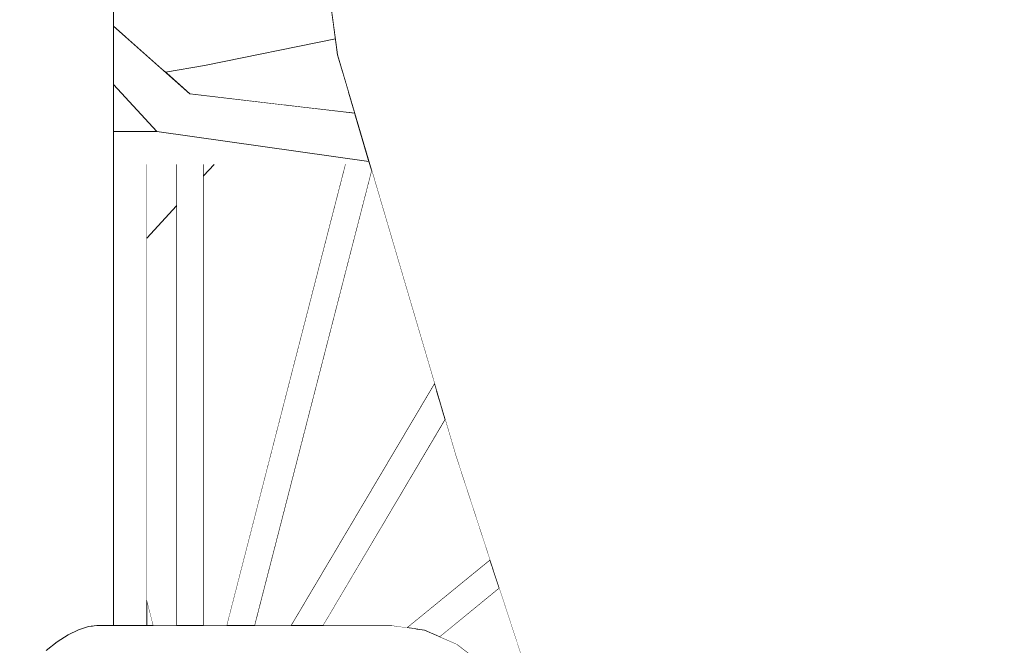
# Model space of a CAD drawing. Header units: millimetres. Extents: x 90539 to 127778, y -34922 to 14506.
# Tile 112 of 256: x 110988 to 111198, y 338 to 471. Entities that reach past the tile are written whole.
import ezdxf

# ---------------------------------------------------------------- set-up
doc = ezdxf.new("R2010")
doc.units = ezdxf.units.MM
doc.header["$MEASUREMENT"] = 0
doc.linetypes.add('Wipeout_Contour', pattern=[1000, 0, -1000])
for name, color, linetype in [('Nowe_A-Niepełnosprawni', 7, 'Continuous'), ('Nowe_A-Wymiary-Wewnętrzne', 7, 'Continuous'), ('Nowe_A-Wymiary-Zewnętrzne', 7, 'Continuous'), ('Nowe_A-Ściany-Działowe', 7, 'Continuous'), ('Nowe_Drzwi Archicad', 7, 'Continuous')]:
    doc.layers.add(name, color=color, linetype=linetype)
for name, color, linetype, lineweight in [('Nowe_A-Niepełnosprawni_Nr_pióra__4', 7, 'Continuous', 13), ('Nowe_A-Wymiary-Wewnętrzne_Nr_pióra__46', 5, 'Continuous', 15), ('Nowe_A-Wymiary-Zewnętrzne_Nr_pióra__46', 5, 'Continuous', 15), ('Nowe_Drzwi Archicad_Nr_pióra__3', 7, 'Continuous', 13)]:
    doc.layers.add(name, color=color, linetype=linetype, lineweight=lineweight)
for name, color, linetype, lineweight, true_color in [('Nowe_A-Wymiary-Wewnętrzne_Nr_pióra__45', 7, 'Continuous', 15, 0x40a5ff), ('Nowe_A-Wymiary-Wewnętrzne_Nr_pióra__85', 7, 'Continuous', 13, 0x80c2ff), ('Nowe_A-Wymiary-Zewnętrzne_Nr_pióra__45', 7, 'Continuous', 15, 0x40a5ff), ('Nowe_A-Wymiary-Zewnętrzne_Nr_pióra__85', 7, 'Continuous', 13, 0x80c2ff)]:
    doc.layers.add(name, color=color, linetype=linetype, lineweight=lineweight, true_color=true_color)
doc.styles.add('STYL_AUTOMATYCZNY_2', font='arial.ttf')
doc.dimstyles.new('STYL_AUTOMATYCZNY__1', dxfattribs={"dimtxt": 125, "dimasz": 47.5, "dimexe": 0.18, "dimexo": 20, "dimgap": 0, "dimtad": 1, "dimdec": 1, "dimlfac": 0.1, "dimzin": 0, "dimdsep": 46, "dimtxsty": 'STYL_AUTOMATYCZNY_2', "dimblk": 'ARROWHEAD_11', "dimblk1": 'ARROWHEAD_11', "dimblk2": 'ARROWHEAD_11', "dimcen": 0.09, "dimclrd": 256, "dimclre": 256, "dimclrt": 5, "dimadec": 1, "dimazin": 0, "dimtfac": 1, "dimtdec": 4, "dimtmove": 0, "dimatfit": 3, "dimfxl": 0, "dimtolj": 1, "dimtzin": 0, "dimarcsym": 0})

# ---------------------------------------------------------------- blocks, each defined once
blk = doc.blocks.new('ElemPrzekroju_23')
at = {"color": 254, "linetype": 'Wipeout_Contour', "lineweight": 0, "ltscale": 444026.135072}
blk.add_wipeout([(111006.26, 580.58), (111004.77, 580.59), (111004.77, 342), (111006.26, 342)], dxfattribs=at).dxf.layer = 'Nowe_A-Niepełnosprawni'
at = {"color": 254, "linetype": 'Wipeout_Contour', "lineweight": 0, "ltscale": 333595.9302}
blk.add_wipeout([(111253.72, 296.18), (111177.79, 449.38), (111162.34, 319.29)], dxfattribs=at).dxf.layer = 'Nowe_A-Niepełnosprawni'
at = {"color": 254, "linetype": 'Wipeout_Contour', "lineweight": 0, "ltscale": 444019.512831}
blk.add_wipeout([(111004.77, 580.59), (111002.95, 580.58), (111002.95, 341.77), (111004.77, 342)], dxfattribs=at).dxf.layer = 'Nowe_A-Niepełnosprawni'
at = {"color": 254, "linetype": 'Wipeout_Contour', "lineweight": 0, "ltscale": 444031.337324}
blk.add_wipeout([(111006.26, 342), (111007.37, 342), (111007.37, 580.54), (111006.26, 580.58)], dxfattribs=at).dxf.layer = 'Nowe_A-Niepełnosprawni'
at = {"color": 254, "linetype": 'Wipeout_Contour', "lineweight": 0, "ltscale": 333433.241009}
blk.add_wipeout([(111106.39, 396.42), (111155.4, 449.76), (111168.83, 535.82)], dxfattribs=at).dxf.layer = 'Nowe_A-Niepełnosprawni'
at = {"color": 254, "linetype": 'Wipeout_Contour', "lineweight": 0, "ltscale": 444011.723708}
blk.add_wipeout([(111002.95, 580.58), (111000.87, 580.54), (111000.87, 341.09), (111002.95, 341.77)], dxfattribs=at).dxf.layer = 'Nowe_A-Niepełnosprawni'
at = {"color": 254, "linetype": 'Wipeout_Contour', "lineweight": 0, "ltscale": 444034.920412}
blk.add_wipeout([(111008.05, 580.49), (111007.37, 580.54), (111007.37, 342), (111008.05, 342)], dxfattribs=at).dxf.layer = 'Nowe_A-Niepełnosprawni'
at = {"color": 254, "linetype": 'Wipeout_Contour', "lineweight": 0, "ltscale": 333572.519283}
blk.add_wipeout([(111197.61, 507.12), (111168.83, 535.82), (111203.04, 455.35)], dxfattribs=at).dxf.layer = 'Nowe_A-Niepełnosprawni'
at = {"color": 254, "linetype": 'Wipeout_Contour', "lineweight": 0, "ltscale": 444003.066321}
blk.add_wipeout([(110998.62, 339.98), (111000.87, 341.09), (111000.87, 580.54), (110998.62, 580.49)], dxfattribs=at).dxf.layer = 'Nowe_A-Niepełnosprawni'
at = {"color": 254, "linetype": 'Wipeout_Contour', "lineweight": 0, "ltscale": 444036.746626}
blk.add_wipeout([(111008.05, 580.49), (111008.05, 342), (111008.28, 342), (111008.28, 580.42)], dxfattribs=at).dxf.layer = 'Nowe_A-Niepełnosprawni'
at = {"color": 254, "linetype": 'Wipeout_Contour', "lineweight": 0, "ltscale": 443993.873366}
blk.add_wipeout([(110998.62, 580.49), (110996.28, 580.42), (110996.28, 338.49), (110998.62, 339.98)], dxfattribs=at).dxf.layer = 'Nowe_A-Niepełnosprawni'
at = {"color": 254, "linetype": 'Wipeout_Contour', "lineweight": 0, "ltscale": 333037.290916}
blk.add_wipeout([(111017.49, 447), (111008.28, 456.99), (111008.28, 447)], dxfattribs=at).dxf.layer = 'Nowe_A-Niepełnosprawni'
at = {"color": 254, "linetype": 'Wipeout_Contour', "lineweight": 0, "ltscale": 444142.971856}
blk.add_wipeout([(111002.95, 341.77), (111065.75, 341.77), (111067.41, 342), (111004.77, 342)], dxfattribs=at).dxf.layer = 'Nowe_A-Niepełnosprawni'
at = {"color": 254, "linetype": 'Wipeout_Contour', "lineweight": 0, "ltscale": 443984.498187}
blk.add_wipeout([(110993.94, 580.33), (110993.94, 336.67), (110996.28, 338.49), (110996.28, 580.42)], dxfattribs=at).dxf.layer = 'Nowe_A-Niepełnosprawni'
at = {"color": 254, "linetype": 'Wipeout_Contour', "lineweight": 0, "ltscale": 444135.789396}
blk.add_wipeout([(111002.95, 341.77), (111000.87, 341.09), (111064.13, 341.09), (111065.75, 341.77)], dxfattribs=at).dxf.layer = 'Nowe_A-Niepełnosprawni'
at = {"color": 254, "linetype": 'Wipeout_Contour', "lineweight": 0, "ltscale": 443975.301072}
blk.add_wipeout([(110991.69, 580.23), (110991.69, 334.59), (110993.94, 336.67), (110993.94, 580.33)], dxfattribs=at).dxf.layer = 'Nowe_A-Niepełnosprawni'
at = {"color": 254, "linetype": 'Wipeout_Contour', "lineweight": 0, "ltscale": 444279.242865}
blk.add_wipeout([(111072.83, 341.24), (111067.41, 342), (111065.75, 341.77), (111071.15, 341.01)], dxfattribs=at).dxf.layer = 'Nowe_A-Niepełnosprawni'
at = {"color": 254, "linetype": 'Wipeout_Contour', "lineweight": 0, "ltscale": 444128.326882}
blk.add_wipeout([(110998.62, 339.98), (111062.63, 339.98), (111064.13, 341.09), (111000.87, 341.09)], dxfattribs=at).dxf.layer = 'Nowe_A-Niepełnosprawni'
at = {"layer": 'Nowe_A-Niepełnosprawni_Nr_pióra__4', "color": 7, "linetype": 'Continuous', "lineweight": 13}
for p, q in [((111002.95, 341.77), (111000.87, 341.09)), ((111004.77, 342), (111002.95, 341.77))]:
    blk.add_line(p, q, dxfattribs=at)
at = {"color": 254, "linetype": 'Wipeout_Contour', "lineweight": 0, "ltscale": 443966.635487}
blk.add_wipeout([(110989.61, 332.34), (110991.69, 334.59), (110991.69, 580.23), (110989.61, 580.12)], dxfattribs=at).dxf.layer = 'Nowe_A-Niepełnosprawni'
at = {"color": 254, "linetype": 'Wipeout_Contour', "lineweight": 0, "ltscale": 444053.126648}
blk.add_wipeout([(111011.84, 342), (111013.33, 342), (111013.33, 440), (111011.84, 440)], dxfattribs=at).dxf.layer = 'Nowe_A-Niepełnosprawni'
at = {"color": 254, "linetype": 'Wipeout_Contour', "lineweight": 0, "ltscale": 444098.363626}
blk.add_wipeout([(111025.34, 440), (111022.44, 440), (111022.44, 342), (111025.34, 342)], dxfattribs=at).dxf.layer = 'Nowe_A-Niepełnosprawni'
at = {"color": 254, "linetype": 'Wipeout_Contour', "lineweight": 0, "ltscale": 444192.279914}
blk.add_wipeout([(111033.25, 342), (111036.27, 342), (111061.49, 440), (111058.47, 440)], dxfattribs=at).dxf.layer = 'Nowe_A-Niepełnosprawni'
at = {"color": 254, "linetype": 'Wipeout_Contour', "lineweight": 0, "ltscale": 333049.567907}
blk.add_wipeout([(111016.77, 342), (111015.35, 347.52), (111015.35, 342)], dxfattribs=at).dxf.layer = 'Nowe_A-Niepełnosprawni'
at = {"color": 254, "linetype": 'Wipeout_Contour', "lineweight": 0, "ltscale": 444272.590222}
blk.add_wipeout([(111071.15, 341.01), (111065.75, 341.77), (111064.13, 341.09), (111069.46, 340.34)], dxfattribs=at).dxf.layer = 'Nowe_A-Niepełnosprawni'
at = {"color": 254, "linetype": 'Wipeout_Contour', "lineweight": 0, "ltscale": 444120.871189}
blk.add_wipeout([(110998.62, 339.98), (110996.28, 338.49), (111061.29, 338.49), (111062.63, 339.98)], dxfattribs=at).dxf.layer = 'Nowe_A-Niepełnosprawni'
at = {"color": 254, "linetype": 'Wipeout_Contour', "lineweight": 0, "ltscale": 444307.864039}
blk.add_wipeout([(111080.04, 338.6), (111074.46, 341.01), (111072.83, 341.24), (111078.45, 338.81)], dxfattribs=at).dxf.layer = 'Nowe_A-Niepełnosprawni'
at = {"layer": 'Nowe_A-Niepełnosprawni_Nr_pióra__4', "color": 7, "linetype": 'Continuous', "lineweight": 13}
blk.add_line((111000.87, 341.09), (110998.62, 339.98), dxfattribs=at)
at = {"color": 254, "linetype": 'Wipeout_Contour', "lineweight": 0, "ltscale": 443958.834464}
blk.add_wipeout([(110987.79, 330), (110989.61, 332.34), (110989.61, 580.12), (110987.79, 580)], dxfattribs=at).dxf.layer = 'Nowe_A-Niepełnosprawni'
at = {"color": 254, "linetype": 'Wipeout_Contour', "lineweight": 0, "ltscale": 555057.850431}
blk.add_wipeout([(111010.02, 440), (111010.02, 342), (111010.69, 342), (111011.84, 342), (111011.84, 440)], dxfattribs=at).dxf.layer = 'Nowe_A-Niepełnosprawni'
at = {"color": 254, "linetype": 'Wipeout_Contour', "lineweight": 0, "ltscale": 444058.329158}
blk.add_wipeout([(111013.33, 342), (111014.44, 342), (111014.44, 440), (111013.33, 440)], dxfattribs=at).dxf.layer = 'Nowe_A-Niepełnosprawni'
at = {"color": 254, "linetype": 'Wipeout_Contour', "lineweight": 0, "ltscale": 444091.015204}
blk.add_wipeout([(111022.44, 440), (111021.67, 440), (111021.67, 342), (111022.44, 342)], dxfattribs=at).dxf.layer = 'Nowe_A-Niepełnosprawni'
at = {"color": 254, "linetype": 'Wipeout_Contour', "lineweight": 0, "ltscale": 444108.401748}
blk.add_wipeout([(111027.46, 440), (111025.34, 440), (111025.34, 342), (111027.46, 342)], dxfattribs=at).dxf.layer = 'Nowe_A-Niepełnosprawni'
at = {"color": 254, "linetype": 'Wipeout_Contour', "lineweight": 0, "ltscale": 444184.459891}
blk.add_wipeout([(111057.58, 440), (111032.36, 342), (111033.25, 342), (111058.47, 440)], dxfattribs=at).dxf.layer = 'Nowe_A-Niepełnosprawni'
at = {"color": 254, "linetype": 'Wipeout_Contour', "lineweight": 0, "ltscale": 444266.155676}
blk.add_wipeout([(111069.46, 340.34), (111064.13, 341.09), (111062.63, 339.98), (111067.84, 339.25)], dxfattribs=at).dxf.layer = 'Nowe_A-Niepełnosprawni'
at = {"color": 254, "linetype": 'Wipeout_Contour', "lineweight": 0, "ltscale": 444301.251014}
blk.add_wipeout([(111078.45, 338.81), (111072.83, 341.24), (111071.15, 341.01), (111076.73, 338.6)], dxfattribs=at).dxf.layer = 'Nowe_A-Niepełnosprawni'
at = {"color": 254, "linetype": 'Wipeout_Contour', "lineweight": 0, "ltscale": 444113.708905}
blk.add_wipeout([(110993.94, 336.67), (111060.17, 336.67), (111061.29, 338.49), (110996.28, 338.49)], dxfattribs=at).dxf.layer = 'Nowe_A-Niepełnosprawni'
at = {"layer": 'Nowe_A-Niepełnosprawni_Nr_pióra__4', "color": 7, "linetype": 'Continuous', "lineweight": 13}
for p, q in [((110998.62, 339.98), (110996.28, 338.49)), ((110996.28, 338.49), (110993.94, 336.67))]:
    blk.add_line(p, q, dxfattribs=at)
at = {"color": 254, "linetype": 'Wipeout_Contour', "lineweight": 0, "ltscale": 444039.392441}
blk.add_wipeout([(111008.28, 342), (111010.02, 342), (111010.02, 440), (111008.28, 440)], dxfattribs=at).dxf.layer = 'Nowe_A-Niepełnosprawni'
at = {"color": 254, "linetype": 'Wipeout_Contour', "lineweight": 0, "ltscale": 444061.91274}
blk.add_wipeout([(111014.44, 440), (111014.44, 342), (111015.12, 342), (111015.12, 440)], dxfattribs=at).dxf.layer = 'Nowe_A-Niepełnosprawni'
at = {"color": 254, "linetype": 'Wipeout_Contour', "lineweight": 0, "ltscale": 555265.396872}
blk.add_wipeout([(111061.49, 440), (111036.27, 342), (111038.39, 342), (111063.25, 438.6), (111062.83, 440)], dxfattribs=at).dxf.layer = 'Nowe_A-Niepełnosprawni'
at = {"color": 254, "linetype": 'Wipeout_Contour', "lineweight": 0, "ltscale": 444260.186855}
blk.add_wipeout([(111067.84, 339.25), (111062.63, 339.98), (111061.29, 338.49), (111066.34, 337.78)], dxfattribs=at).dxf.layer = 'Nowe_A-Niepełnosprawni'
at = {"color": 254, "linetype": 'Wipeout_Contour', "lineweight": 0, "ltscale": 444294.382002}
blk.add_wipeout([(111076.73, 338.6), (111071.15, 341.01), (111069.46, 340.34), (111074.95, 337.96)], dxfattribs=at).dxf.layer = 'Nowe_A-Niepełnosprawni'
at = {"color": 254, "linetype": 'Wipeout_Contour', "lineweight": 0, "ltscale": 444329.338022}
blk.add_wipeout([(111085.18, 334.68), (111080.04, 338.6), (111078.45, 338.81), (111083.62, 334.87)], dxfattribs=at).dxf.layer = 'Nowe_A-Niepełnosprawni'
at = {"color": 254, "linetype": 'Wipeout_Contour', "lineweight": 0, "ltscale": 444063.739606}
blk.add_wipeout([(111015.35, 440), (111015.12, 440), (111015.12, 342), (111015.35, 342)], dxfattribs=at).dxf.layer = 'Nowe_A-Niepełnosprawni'
at = {"color": 254, "linetype": 'Wipeout_Contour', "lineweight": 0, "ltscale": 444255.705678}
blk.add_wipeout([(111047.36, 342), (111050.82, 342), (111078.16, 388.08), (111077.01, 391.97)], dxfattribs=at).dxf.layer = 'Nowe_A-Niepełnosprawni'
at = {"color": 254, "linetype": 'Wipeout_Contour', "lineweight": 0, "ltscale": 444287.521461}
blk.add_wipeout([(111074.95, 337.96), (111069.46, 340.34), (111067.84, 339.25), (111073.18, 336.94)], dxfattribs=at).dxf.layer = 'Nowe_A-Niepełnosprawni'
at = {"color": 254, "linetype": 'Wipeout_Contour', "lineweight": 0, "ltscale": 444254.913498}
blk.add_wipeout([(111066.34, 337.78), (111061.29, 338.49), (111060.17, 336.67), (111065.03, 335.98)], dxfattribs=at).dxf.layer = 'Nowe_A-Niepełnosprawni'
at = {"color": 254, "linetype": 'Wipeout_Contour', "lineweight": 0, "ltscale": 444322.724832}
blk.add_wipeout([(111083.62, 334.87), (111078.45, 338.81), (111076.73, 338.6), (111081.87, 334.68)], dxfattribs=at).dxf.layer = 'Nowe_A-Niepełnosprawni'
at = {"layer": 'Nowe_A-Niepełnosprawni_Nr_pióra__4', "color": 7, "linetype": 'Continuous', "lineweight": 13}
blk.add_line((111016.77, 342), (111015.35, 347.52), dxfattribs=at)
at = {"color": 254, "linetype": 'Wipeout_Contour', "lineweight": 0, "ltscale": 555164.290937}
blk.add_wipeout([(111017.49, 447), (111008.28, 447), (111008.28, 440), (111062.83, 440), (111062.65, 440.61)], dxfattribs=at).dxf.layer = 'Nowe_A-Niepełnosprawni'
at = {"color": 254, "linetype": 'Wipeout_Contour', "lineweight": 0, "ltscale": 444249.381175}
blk.add_wipeout([(111076.57, 393.48), (111046.03, 342), (111047.36, 342), (111077.01, 391.97)], dxfattribs=at).dxf.layer = 'Nowe_A-Niepełnosprawni'
at = {"color": 254, "linetype": 'Wipeout_Contour', "lineweight": 0, "ltscale": 444280.933498}
blk.add_wipeout([(111073.18, 336.94), (111067.84, 339.25), (111066.34, 337.78), (111071.49, 335.55)], dxfattribs=at).dxf.layer = 'Nowe_A-Niepełnosprawni'
at = {"color": 254, "linetype": 'Wipeout_Contour', "lineweight": 0, "ltscale": 444335.205533}
blk.add_wipeout([(111086.51, 334.11), (111081.45, 337.96), (111080.04, 338.6), (111085.18, 334.68)], dxfattribs=at).dxf.layer = 'Nowe_A-Niepełnosprawni'
at = {"color": 254, "linetype": 'Wipeout_Contour', "lineweight": 0, "ltscale": 666187.036424}
blk.add_wipeout([(111024.56, 455), (111008.28, 469.39), (111008.28, 456.99), (111017.49, 447), (111062.65, 440.61), (111059.63, 450.87)], dxfattribs=at).dxf.layer = 'Nowe_A-Niepełnosprawni'
at = {"color": 254, "linetype": 'Wipeout_Contour', "lineweight": 0, "ltscale": 444263.142288}
blk.add_wipeout([(111050.82, 342), (111052.94, 342), (111078.87, 385.69), (111078.16, 388.08)], dxfattribs=at).dxf.layer = 'Nowe_A-Niepełnosprawni'
at = {"color": 254, "linetype": 'Wipeout_Contour', "lineweight": 0, "ltscale": 444315.620573}
blk.add_wipeout([(111081.87, 334.68), (111076.73, 338.6), (111074.95, 337.96), (111080.01, 334.11)], dxfattribs=at).dxf.layer = 'Nowe_A-Niepełnosprawni'
at = {"layer": 'Nowe_A-Niepełnosprawni_Nr_pióra__4', "color": 7, "linetype": 'Continuous', "lineweight": 13}
for p, q in [((111008.28, 456.99), (111017.49, 447)), ((111008.28, 447), (111017.49, 447)), ((111015.35, 440), (111015.35, 342)), ((111021.67, 342), (111021.67, 440)), ((111027.46, 342), (111027.46, 440)), ((111004.77, 342), (111067.41, 342))]:
    blk.add_line(p, q, dxfattribs=at)
at = {"color": 254, "linetype": 'Wipeout_Contour', "lineweight": 0, "ltscale": 333186.041868}
blk.add_wipeout([(111045.77, 547.87), (111055.96, 463.29), (111081.14, 377.99)], dxfattribs=at).dxf.layer = 'Nowe_A-Niepełnosprawni'
at = {"color": 254, "linetype": 'Wipeout_Contour', "lineweight": 0, "ltscale": 333060.102938}
blk.add_wipeout([(111010.73, 467.23), (111018.78, 460.11), (111027.68, 461.04)], dxfattribs=at).dxf.layer = 'Nowe_A-Niepełnosprawni'
at = {"color": 254, "linetype": 'Wipeout_Contour', "lineweight": 0, "ltscale": 555405.560072}
blk.add_wipeout([(111088.92, 354.27), (111072.93, 341.23), (111074.46, 341.01), (111076.39, 340.18), (111089.92, 351.23)], dxfattribs=at).dxf.layer = 'Nowe_A-Niepełnosprawni'
at = {"color": 254, "linetype": 'Wipeout_Contour', "lineweight": 0, "ltscale": 444308.298746}
blk.add_wipeout([(111080.01, 334.11), (111074.95, 337.96), (111073.18, 336.94), (111078.1, 333.18)], dxfattribs=at).dxf.layer = 'Nowe_A-Niepełnosprawni'
at = {"color": 254, "linetype": 'Wipeout_Contour', "lineweight": 0, "ltscale": 333069.096013}
blk.add_wipeout([(111027.68, 461.04), (111018.78, 460.11), (111019.34, 459.61)], dxfattribs=at).dxf.layer = 'Nowe_A-Niepełnosprawni'
at = {"color": 254, "linetype": 'Wipeout_Contour', "lineweight": 0, "ltscale": 555396.746952}
blk.add_wipeout([(111088.36, 355.96), (111070.7, 341.54), (111072.83, 341.24), (111072.93, 341.23), (111088.92, 354.27)], dxfattribs=at).dxf.layer = 'Nowe_A-Niepełnosprawni'
at = {"color": 254, "linetype": 'Wipeout_Contour', "lineweight": 0, "ltscale": 444336.515647}
blk.add_wipeout([(111076.39, 340.18), (111077.77, 339.58), (111090.36, 349.86), (111089.92, 351.23)], dxfattribs=at).dxf.layer = 'Nowe_A-Niepełnosprawni'
at = {"color": 254, "linetype": 'Wipeout_Contour', "lineweight": 0, "ltscale": 333341.030491}
blk.add_wipeout([(111145.98, 286.01), (111069.25, 448.69), (111124.42, 267)], dxfattribs=at).dxf.layer = 'Nowe_A-Niepełnosprawni'
at = {"color": 254, "linetype": 'Wipeout_Contour', "lineweight": 0, "ltscale": 333448.304481}
blk.add_wipeout([(111162.34, 319.29), (111177.79, 449.38), (111106.39, 396.42)], dxfattribs=at).dxf.layer = 'Nowe_A-Niepełnosprawni'
at = {"color": 254, "linetype": 'Wipeout_Contour', "lineweight": 0, "ltscale": 333553.027595}
blk.add_wipeout([(111177.79, 449.38), (111203.04, 455.35), (111168.83, 535.82)], dxfattribs=at).dxf.layer = 'Nowe_A-Niepełnosprawni'
at = {"color": 254, "linetype": 'Wipeout_Contour', "lineweight": 0, "ltscale": 333323.62261}
blk.add_wipeout([(111069.25, 448.69), (111145.98, 286.01), (111106.39, 396.42)], dxfattribs=at).dxf.layer = 'Nowe_A-Niepełnosprawni'
at = {"color": 254, "linetype": 'Wipeout_Contour', "lineweight": 0, "ltscale": 333398.890007}
blk.add_wipeout([(111106.39, 396.42), (111168.83, 535.82), (111119.85, 583.96)], dxfattribs=at).dxf.layer = 'Nowe_A-Niepełnosprawni'
at = {"color": 254, "linetype": 'Wipeout_Contour', "lineweight": 0, "ltscale": 333180.660271}
blk.add_wipeout([(111069.25, 448.69), (111062.34, 524.66), (111045.77, 547.87)], dxfattribs=at).dxf.layer = 'Nowe_A-Niepełnosprawni'
at = {"color": 254, "linetype": 'Wipeout_Contour', "lineweight": 0, "ltscale": 333636.951215}
blk.add_wipeout([(111177.79, 449.38), (111253.72, 296.18), (111203.04, 455.35)], dxfattribs=at).dxf.layer = 'Nowe_A-Niepełnosprawni'
at = {"color": 254, "linetype": 'Wipeout_Contour', "lineweight": 0, "ltscale": 333335.677444}
blk.add_wipeout([(111124.42, 267), (111081.14, 377.99), (111129.31, 231.07)], dxfattribs=at).dxf.layer = 'Nowe_A-Niepełnosprawni'
at = {"color": 254, "linetype": 'Wipeout_Contour', "lineweight": 0, "ltscale": 555178.267955}
blk.add_wipeout([(111008.28, 471.66), (111008.28, 469.85), (111055.15, 469.34), (111053.51, 481.53), (111048.28, 486.07)], dxfattribs=at).dxf.layer = 'Nowe_A-Niepełnosprawni'
at = {"color": 254, "linetype": 'Wipeout_Contour', "lineweight": 0, "ltscale": 333179.162381}
blk.add_wipeout([(111059.48, 451.37), (111057.73, 451.09), (111059.63, 450.87)], dxfattribs=at).dxf.layer = 'Nowe_A-Niepełnosprawni'
at = {"color": 254, "linetype": 'Wipeout_Contour', "lineweight": 0, "ltscale": 666172.06242}
blk.add_wipeout([(111008.28, 469.39), (111010.73, 467.23), (111027.68, 461.04), (111055.5, 466.71), (111055.15, 469.34), (111008.28, 469.85)], dxfattribs=at).dxf.layer = 'Nowe_A-Niepełnosprawni'
at = {"color": 254, "linetype": 'Wipeout_Contour', "lineweight": 0, "ltscale": 444226.117384}
blk.add_wipeout([(111058.28, 455.44), (111047.69, 452.27), (111057.73, 451.09), (111059.48, 451.37)], dxfattribs=at).dxf.layer = 'Nowe_A-Niepełnosprawni'
at = {"layer": 'Nowe_A-Niepełnosprawni_Nr_pióra__4', "color": 7, "linetype": 'Continuous', "lineweight": 13}
blk.add_line((111008.28, 580.42), (111008.28, 342), dxfattribs=at)
at = {"color": 254, "linetype": 'Wipeout_Contour', "lineweight": 0, "ltscale": 777291.581703}
blk.add_wipeout([(111027.68, 461.04), (111019.34, 459.61), (111024.56, 455), (111044.3, 452.67), (111057.97, 456.48), (111055.96, 463.29), (111055.5, 466.71)], dxfattribs=at).dxf.layer = 'Nowe_A-Niepełnosprawni'
at = {"layer": 'Nowe_A-Niepełnosprawni_Nr_pióra__4', "color": 7, "linetype": 'Continuous', "lineweight": 13}
for p, q in [((111024.56, 455), (111008.28, 469.39)), ((111019.34, 459.61), (111027.68, 461.04))]:
    blk.add_line(p, q, dxfattribs=at)
at = {"color": 254, "linetype": 'Wipeout_Contour', "lineweight": 0, "ltscale": 444211.738196}
blk.add_wipeout([(111044.3, 452.67), (111047.69, 452.27), (111058.28, 455.44), (111057.97, 456.48)], dxfattribs=at).dxf.layer = 'Nowe_A-Niepełnosprawni'
at = {"color": 254, "linetype": 'Wipeout_Contour', "lineweight": 0, "ltscale": 333198.899217}
blk.add_wipeout([(111081.14, 377.99), (111069.25, 448.69), (111045.77, 547.87)], dxfattribs=at).dxf.layer = 'Nowe_A-Niepełnosprawni'
at = {"layer": 'Nowe_A-Niepełnosprawni_Nr_pióra__4', "color": 7, "linetype": 'Continuous', "lineweight": 13}
for p, q in [((111059.63, 450.87), (111024.56, 455)), ((111032.36, 342), (111057.58, 440))]:
    blk.add_line(p, q, dxfattribs=at)
at = {"color": 254, "linetype": 'Wipeout_Contour', "lineweight": 0, "ltscale": 333153.421689}
blk.add_wipeout([(111045.77, 547.87), (111047.84, 523.66), (111055.96, 463.29)], dxfattribs=at).dxf.layer = 'Nowe_A-Niepełnosprawni'
at = {"color": 254, "linetype": 'Wipeout_Contour', "lineweight": 0, "ltscale": 333276.969104}
blk.add_wipeout([(111069.25, 448.69), (111081.14, 377.99), (111124.42, 267)], dxfattribs=at).dxf.layer = 'Nowe_A-Niepełnosprawni'
at = {"layer": 'Nowe_A-Niepełnosprawni_Nr_pióra__4', "color": 7, "linetype": 'Continuous', "lineweight": 13}
for p, q in [((111055.96, 463.29), (111047.84, 523.66)), ((111055.5, 466.71), (111027.68, 461.04)), ((111046.03, 342), (111076.57, 393.48)), ((111052.94, 342), (111078.87, 385.69)), ((111070.7, 341.54), (111088.36, 355.96)), ((111077.77, 339.58), (111090.36, 349.86)), ((111069.06, 341.77), (111067.41, 342)), ((111069.06, 341.77), (111074.46, 341.01)), ((111074.46, 341.01), (111080.04, 338.6)), ((111081.45, 337.96), (111080.04, 338.6)), ((111081.45, 337.96), (111086.51, 334.11))]:
    blk.add_line(p, q, dxfattribs=at)
at = {"color": 254, "linetype": 'Wipeout_Contour', "lineweight": 0, "ltscale": 333416.033672}
blk.add_wipeout([(111106.39, 396.42), (111145.98, 286.01), (111162.34, 319.29)], dxfattribs=at).dxf.layer = 'Nowe_A-Niepełnosprawni'
at = {"layer": 'Nowe_A-Niepełnosprawni_Nr_pióra__4', "color": 7, "linetype": 'Continuous', "lineweight": 13}
blk.add_line((111129.31, 231.07), (111081.14, 377.99), dxfattribs=at)
at = {"color": 254, "linetype": 'Wipeout_Contour', "lineweight": 0, "ltscale": 333291.804235}
blk.add_wipeout([(111119.85, 583.96), (111062.34, 524.66), (111106.39, 396.42)], dxfattribs=at).dxf.layer = 'Nowe_A-Niepełnosprawni'
at = {"color": 254, "linetype": 'Wipeout_Contour', "lineweight": 0, "ltscale": 333241.183538}
blk.add_wipeout([(111062.34, 524.66), (111069.25, 448.69), (111106.39, 396.42)], dxfattribs=at).dxf.layer = 'Nowe_A-Niepełnosprawni'
at = {"layer": 'Nowe_A-Niepełnosprawni_Nr_pióra__4', "color": 7, "linetype": 'Continuous', "lineweight": 13}
for p, q in [((111055.96, 463.29), (111081.14, 377.99)), ((111017.49, 447), (111062.65, 440.61)), ((111038.39, 342), (111063.25, 438.6))]:
    blk.add_line(p, q, dxfattribs=at)
at = {"color": 254, "linetype": 'Wipeout_Contour', "lineweight": 0, "ltscale": 333441.918018}
blk.add_wipeout([(111106.39, 396.42), (111177.79, 449.38), (111155.4, 449.76)], dxfattribs=at).dxf.layer = 'Nowe_A-Niepełnosprawni'
at = {"color": 254, "linetype": 'Wipeout_Contour', "lineweight": 0, "ltscale": 333505.022117}
blk.add_wipeout([(111155.4, 449.76), (111177.79, 449.38), (111168.83, 535.82)], dxfattribs=at).dxf.layer = 'Nowe_A-Niepełnosprawni'
blk = doc.blocks.new('ElemPrzekroju_25')
at = {"color": 254, "linetype": 'Wipeout_Contour', "lineweight": 0, "ltscale": 6815411.693442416}
blk.add_wipeout([(109677.6, 2540), (109677.6, 2100), (110477.6, 2100), (110477.6, 519.19), (110503.66, 549.44), (110520.6, 562.24), (110520.6, 2117), (111654.6, 2117), (111654.6, 0), (111973.1, 0), (111973.1, 2.45), (111943.06, 2.45), (111910.44, 86.95), (111909.1, 94.15), (111909.1, 204.5), (111973.1, 204.5), (111973.1, 205.5), (111908.1, 205.5), (111908.1, 228.49), (111870.92, 228.49), (111870.92, 232.26), (111870.92, 232.76), (111870.9, 257.12), (111870.92, 260.3), (111870.92, 477.41), (111870.9, 514.77), (111870.92, 548.64), (111870.92, 566.63), (111870.72, 573.91), (111870.15, 590.35), (111869.58, 605.28), (111868.94, 621.57), (111868.28, 635.36), (111867.53, 651.5), (111866.73, 666.91), (111866.46, 675.53), (111870.87, 676.73), (111870.92, 687.28), (111870.92, 691.98), (111870.92, 692.51), (111908.1, 692.51), (111908.1, 717), (111918.49, 749.19), (111892.43, 753.66), (111890.42, 755.43), (111889.48, 757.69), (111889.61, 759.5), (111889.69, 759.95), (111890.43, 764.33), (111895.67, 795.02), (111896.27, 798.52), (111897.03, 800.85), (111898.43, 802.31), (111900.88, 803.3), (111934.17, 797.72), (111934, 797.19), (111947.82, 839.98), (111973.27, 839.98), (111973.27, 840), (112527.6, 840), (112527.6, 2540)], dxfattribs=at).dxf.layer = 'Nowe_A-Ściany-Działowe'
blk = doc.blocks.new('ElemPrzekroju_26')
at = {"color": 254, "linetype": 'Wipeout_Contour', "lineweight": 0, "ltscale": 555094.419637}
blk.add_wipeout([(111021.67, 440), (111015.35, 440), (111015.35, 347.52), (111016.77, 342), (111021.67, 342)], dxfattribs=at).dxf.layer = 'Nowe_Drzwi Archicad'
at = {"color": 254, "linetype": 'Wipeout_Contour', "lineweight": 0, "ltscale": 444148.495233}
blk.add_wipeout([(111027.46, 440), (111027.46, 342), (111032.36, 342), (111057.58, 440)], dxfattribs=at).dxf.layer = 'Nowe_Drzwi Archicad'
at = {"layer": 'Nowe_Drzwi Archicad_Nr_pióra__3', "color": 7, "linetype": 'Continuous', "lineweight": 13}
for p, q in [((111027.46, 437.53), (111029.73, 440)), ((111015.35, 424.34), (111021.67, 431.22))]:
    blk.add_line(p, q, dxfattribs=at)
at = {"color": 254, "linetype": 'Wipeout_Contour', "lineweight": 0, "ltscale": 444226.9951}
blk.add_wipeout([(111063.25, 438.6), (111038.39, 342), (111046.03, 342), (111076.57, 393.48)], dxfattribs=at).dxf.layer = 'Nowe_Drzwi Archicad'
at = {"color": 254, "linetype": 'Wipeout_Contour', "lineweight": 0, "ltscale": 666442.446238}
blk.add_wipeout([(111078.87, 385.69), (111052.94, 342), (111067.41, 342), (111070.7, 341.54), (111088.36, 355.96), (111081.14, 377.99)], dxfattribs=at).dxf.layer = 'Nowe_Drzwi Archicad'
at = {"color": 254, "linetype": 'Wipeout_Contour', "lineweight": 0, "ltscale": 1221987.29628309}
blk.add_wipeout([(111090.36, 349.86), (111077.77, 339.58), (111080.04, 338.6), (111081.45, 337.96), (111086.51, 334.11), (111087.53, 333.18), (111091.83, 328.14), (111095.35, 321.99), (111095.75, 321.17), (111095.93, 320.7), (111099.62, 321.62)], dxfattribs=at).dxf.layer = 'Nowe_Drzwi Archicad'
blk = doc.blocks.new('*D714')
at = {"layer": 'Nowe_A-Wymiary-Wewnętrzne_Nr_pióra__45', "linetype": 'Continuous', "lineweight": 15, "true_color": 0x40a5ff}
for points in [[(116511.16, 900), (116512.12, 895.22), (116514.83, 891.16), (116518.88, 888.45), (116523.66, 887.5), (116528.45, 888.45), (116532.5, 891.16), (116535.21, 895.22), (116536.16, 900), (116535.21, 904.78), (116532.5, 908.84), (116528.45, 911.55), (116523.66, 912.5), (116518.88, 911.55), (116514.83, 908.84), (116512.12, 904.78)], [(116511.16, 0), (116512.12, -4.78), (116514.83, -8.84), (116518.88, -11.55), (116523.66, -12.5), (116528.45, -11.55), (116532.5, -8.84), (116535.21, -4.78), (116536.16, 0), (116535.21, 4.78), (116532.5, 8.84), (116528.45, 11.55), (116523.66, 12.5), (116518.88, 11.55), (116514.83, 8.84), (116512.12, 4.78)]]:
    blk.add_hatch(color=161, dxfattribs=at).paths.add_polyline_path(points)
at = {"layer": 'Nowe_A-Wymiary-Wewnętrzne_Nr_pióra__45', "color": 161, "linetype": 'Continuous', "lineweight": 15, "true_color": 0x40a5ff}
for centre in [(116523.66, 900), (116523.66, 0)]:
    blk.add_circle(centre, 12.5, dxfattribs=at)
at = {"layer": 'Nowe_A-Wymiary-Wewnętrzne_Nr_pióra__85', "color": 151, "linetype": 'Continuous', "lineweight": 13, "true_color": 0x80c2ff}
for p, q in [((116511.16, 900), (116476.79, 900)), ((116570.54, 900), (116536.16, 900)), ((116523.66, 12.5), (116523.66, 887.5)), ((116511.16, 0), (116476.79, 0)), ((116570.54, 0), (116536.16, 0)), ((116523.66, -25), (116523.66, -12.5))]:
    blk.add_line(p, q, dxfattribs=at)
at = {"layer": 'Nowe_A-Wymiary-Wewnętrzne_Nr_pióra__46', "color": 5, "lineweight": 15, "insert": (116498.66, 283.17), "char_height": 125, "attachment_point": 7, "rotation": 90, "style": 'STYL_AUTOMATYCZNY_2'}
blk.add_mtext('\\A1;{\\pql;\\fArial|b0|i0|c238|p0;\\W1.000000;90,0}', dxfattribs=at)
blk = doc.blocks.new('ARROWHEAD_11')
at = {"color": 0, "linetype": 'Continuous', "lineweight": 0}
blk.add_line((0, 0), (-1, 0), dxfattribs=at)
at = {"color": 0, "linetype": 'Continuous', "lineweight": 0, "const_width": 0.25, "flags": 128}
blk.add_lwpolyline([(-0.125, 0, 1), (0.125, 0, 1)], format="xyb", close=True, dxfattribs=at)
blk = doc.blocks.new('*D748')
at = {"layer": 'Nowe_A-Wymiary-Zewnętrzne_Nr_pióra__45', "linetype": 'Continuous', "lineweight": 15, "true_color": 0x40a5ff}
for points in [[(119375.13, 12845), (119376.08, 12840.22), (119378.79, 12836.16), (119382.84, 12833.45), (119387.63, 12832.5), (119392.41, 12833.45), (119396.47, 12836.16), (119399.18, 12840.22), (119400.13, 12845), (119399.18, 12849.78), (119396.47, 12853.84), (119392.41, 12856.55), (119387.63, 12857.5), (119382.84, 12856.55), (119378.79, 12853.84), (119376.08, 12849.78)], [(119375.13, -450), (119376.08, -454.78), (119378.79, -458.84), (119382.84, -461.55), (119387.63, -462.5), (119392.41, -461.55), (119396.47, -458.84), (119399.18, -454.78), (119400.13, -450), (119399.18, -445.22), (119396.47, -441.16), (119392.41, -438.45), (119387.63, -437.5), (119382.84, -438.45), (119378.79, -441.16), (119376.08, -445.22)]]:
    blk.add_hatch(color=161, dxfattribs=at).paths.add_polyline_path(points)
at = {"layer": 'Nowe_A-Wymiary-Zewnętrzne_Nr_pióra__45', "color": 161, "linetype": 'Continuous', "lineweight": 15, "true_color": 0x40a5ff}
for centre in [(119387.63, 12845), (119387.63, -450)]:
    blk.add_circle(centre, 12.5, dxfattribs=at)
at = {"layer": 'Nowe_A-Wymiary-Zewnętrzne_Nr_pióra__85', "color": 151, "linetype": 'Continuous', "lineweight": 13, "true_color": 0x80c2ff}
for p, q in [((119387.63, 12857.5), (119387.63, 12870)), ((119375.13, 12845), (119340.75, 12845)), ((119434.5, 12845), (119400.13, 12845)), ((119387.63, -437.5), (119387.63, 12832.5)), ((119375.13, -450), (119340.75, -450)), ((119434.5, -450), (119400.13, -450)), ((119387.63, -475), (119387.63, -462.5))]:
    blk.add_line(p, q, dxfattribs=at)
at = {"layer": 'Nowe_A-Wymiary-Zewnętrzne_Nr_pióra__46', "color": 5, "lineweight": 15, "insert": (119362.63, 5911.52), "char_height": 125, "attachment_point": 7, "rotation": 90, "style": 'STYL_AUTOMATYCZNY_2'}
blk.add_mtext('\\A1;{\\pql;\\fArial|b0|i0|c238|p0;\\W1.000000;1\xa0329,5}', dxfattribs=at)

msp = doc.modelspace()

# ---------------------------------------------------------------- block references
at = {"layer": 'Nowe_A-Niepełnosprawni', "lineweight": 0}
msp.add_blockref('ElemPrzekroju_23', (0, 0), dxfattribs=at)

# ---------------------------------------------------------------- next in the draw order: block references
at = {"layer": 'Nowe_A-Ściany-Działowe', "lineweight": 0}
msp.add_blockref('ElemPrzekroju_25', (0, 0), dxfattribs=at)

# ---------------------------------------------------------------- next in the draw order: block references
at = {"layer": 'Nowe_Drzwi Archicad', "lineweight": 0}
msp.add_blockref('ElemPrzekroju_26', (0, 0), dxfattribs=at)

# ---------------------------------------------------------------- next in the draw order: dimensions: what is measured, and where the dimension line sits
at = {"layer": 'Nowe_A-Wymiary-Wewnętrzne', "color": 151, "linetype": 'Continuous', "lineweight": 13, "true_color": 0x80c2ff}
dim = msp.add_linear_dim(base=(116523.66, 900), p1=(99177.6, 0), p2=(116907.6, 900), angle=90, dimstyle='STYL_AUTOMATYCZNY__1', dxfattribs=at)
dim.commit()
dim.dimension.update_dxf_attribs({"geometry": '*D714', "text_midpoint": (116436.16, 445), "dimtype": 160, "text_rotation": 90})
at = {"layer": 'Nowe_A-Wymiary-Zewnętrzne', "color": 151, "linetype": 'Continuous', "lineweight": 13, "true_color": 0x80c2ff}
dim = msp.add_linear_dim(base=(119387.63, 12845), p1=(95120.09, -450), p2=(98654.74, 12845), angle=90, dimstyle='STYL_AUTOMATYCZNY__1', dxfattribs=at)
dim.commit()
dim.dimension.update_dxf_attribs({"geometry": '*D748', "text_midpoint": (119300.13, 6192.64), "dimtype": 160, "text_rotation": 90})

doc.saveas('drawing.dxf')
